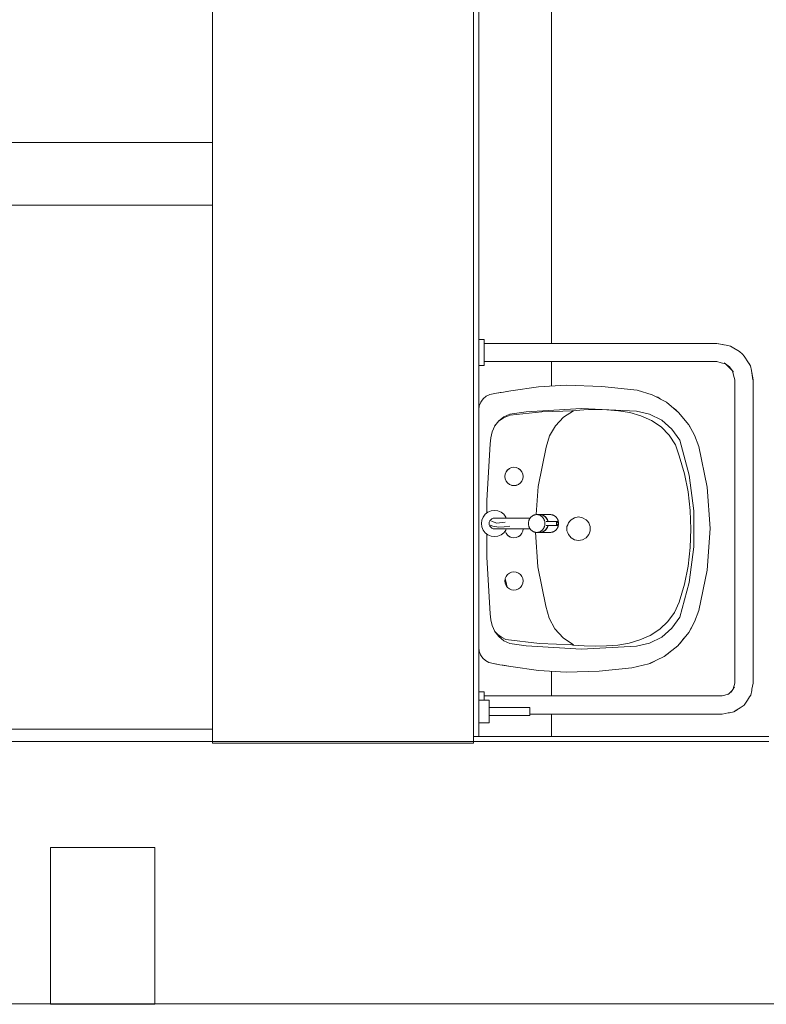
# Model space of a CAD drawing. Header units: millimetres. Extents: x -261 to 187, y -214 to 106.
# Tile 189 of 256: x -195.19 to -193.76, y -158.55 to -156.67. Entities that reach past the tile are written whole.
import ezdxf

# ---------------------------------------------------------------- set-up
doc = ezdxf.new("R2010")
doc.units = ezdxf.units.MM
doc.header["$LTSCALE"] = 0.005
doc.header["$MEASUREMENT"] = 0
for name, color, linetype, lineweight in [('IFC-Elemento terminal-Contorno', 9, 'Continuous', 5), ('IFC-Parede padrão-Contorno', 9, 'Continuous', 5), ('IFC-Parede-Contorno', 9, 'Continuous', 5), ('IFC-Pilar-Contorno', 9, 'Continuous', 5), ('IFC-Viga-Contorno', 9, 'Continuous', 5)]:
    doc.layers.add(name, color=color, linetype=linetype, lineweight=lineweight)

msp = doc.modelspace()

# ---------------------------------------------------------------- linework, layer by layer
at = {"layer": 'IFC-Elemento terminal-Contorno', "lineweight": 5}
for p, q in [((-194.3143, -157.2775), (-194.3043, -157.2775)), ((-194.3043, -157.2783), (-194.3043, -157.2775)), ((-194.3043, -157.2808), (-194.3043, -157.2783)), ((-194.3043, -157.2808), (-194.3043, -157.2783)), ((-194.3043, -157.2848), (-194.3043, -157.2808)), ((-194.3043, -157.29), (-194.3043, -157.2848)), ((-194.3043, -157.285), (-194.0866, -157.285)), ((-194.0866, -157.285), (-193.8589, -157.285)), ((-193.8589, -157.285), (-193.8454, -157.2877)), ((-193.8589, -157.2856), (-193.8411, -157.2883)), ((-194.3043, -157.296), (-194.3043, -157.29)), ((-194.3043, -157.3025), (-194.3043, -157.296)), ((-194.3043, -157.3089), (-194.3043, -157.3025)), ((-193.8411, -157.2883), (-193.8323, -157.2903)), ((-193.8323, -157.2903), (-193.8259, -157.294)), ((-193.8259, -157.294), (-193.8152, -157.3009)), ((-193.8192, -157.2983), (-193.8187, -157.2986)), ((-193.8187, -157.2986), (-193.8183, -157.2989)), ((-193.8152, -157.3009), (-193.8097, -157.3054)), ((-193.8097, -157.3054), (-193.8066, -157.3093)), ((-194.3043, -157.315), (-194.3043, -157.3089)), ((-194.3043, -157.3202), (-194.3043, -157.315)), ((-194.3043, -157.32), (-194.0866, -157.32)), ((-194.3043, -157.3241), (-194.3043, -157.3202)), ((-194.3043, -157.3266), (-194.3043, -157.3241)), ((-194.1143, -157.32), (-194.1136, -157.32)), ((-194.0866, -157.32), (-194.0222, -157.32)), ((-194.0645, -157.32), (-194.0643, -157.32)), ((-194.0644, -157.32), (-194.0643, -157.32)), ((-194.0643, -157.32), (-194.0643, -157.32)), ((-194.0222, -157.32), (-193.8589, -157.32)), ((-193.8589, -157.32), (-193.8506, -157.3222)), ((-193.8506, -157.3222), (-193.842, -157.3245)), ((-193.8449, -157.3225), (-193.8342, -157.3299)), ((-193.8066, -157.3093), (-193.7981, -157.3221)), ((-193.7983, -157.3218), (-193.7976, -157.3227)), ((-193.7981, -157.3221), (-193.7946, -157.3279)), ((-193.7976, -157.3227), (-193.7946, -157.3279)), ((-194.3143, -157.3275), (-194.3043, -157.3275)), ((-194.3043, -157.3275), (-194.3043, -157.3266)), ((-193.8412, -157.3251), (-193.8293, -157.3369)), ((-193.8342, -157.3299), (-193.8269, -157.3404)), ((-193.8289, -157.3375), (-193.8266, -157.3462)), ((-193.7946, -157.3279), (-193.7927, -157.3367)), ((-193.7927, -157.3367), (-193.7899, -157.3546)), ((-193.792, -157.3411), (-193.7893, -157.3546)), ((-193.8266, -157.3462), (-193.8243, -157.3546)), ((-193.8243, -157.6452), (-193.8243, -157.3546)), ((-193.7893, -157.6452), (-193.7893, -157.3546)), ((-194.2929, -157.3832), (-194.2805, -157.3807)), ((-194.2805, -157.3807), (-194.2668, -157.3782)), ((-194.2805, -157.3807), (-194.2731, -157.3793)), ((-194.2731, -157.3793), (-194.2668, -157.3782)), ((-194.2668, -157.3782), (-194.253, -157.3761)), ((-194.2668, -157.3782), (-194.2604, -157.3772)), ((-194.2604, -157.3772), (-194.253, -157.3761)), ((-194.253, -157.3761), (-194.2002, -157.3683)), ((-194.2002, -157.3683), (-194.1469, -157.3651)), ((-194.1469, -157.3651), (-194.079, -157.3677)), ((-194.079, -157.3677), (-194.0115, -157.3746)), ((-194.0115, -157.3746), (-193.9823, -157.3834)), ((-194.3134, -157.4048), (-194.3105, -157.3976)), ((-194.3105, -157.3976), (-194.3059, -157.3913)), ((-194.3086, -157.395), (-194.3083, -157.3942)), ((-194.3083, -157.3942), (-194.3077, -157.3937)), ((-194.3059, -157.3913), (-194.2999, -157.3864)), ((-194.2999, -157.3864), (-194.2929, -157.3832)), ((-193.9823, -157.3834), (-193.9553, -157.3977)), ((-193.976, -157.3867), (-193.9717, -157.3881)), ((-193.9717, -157.3881), (-193.9665, -157.3918)), ((-193.9553, -157.3977), (-193.9318, -157.4172)), ((-194.3143, -157.4125), (-194.3134, -157.4048)), ((-194.3143, -157.4122), (-194.3142, -157.412)), ((-194.2546, -157.4204), (-194.2235, -157.416)), ((-194.2543, -157.4226), (-194.1938, -157.4159)), ((-194.2235, -157.416), (-194.118, -157.4096)), ((-194.1938, -157.4159), (-194.133, -157.4141)), ((-194.1519, -157.4264), (-194.133, -157.4141)), ((-194.1363, -157.4142), (-194.1353, -157.4141)), ((-194.1353, -157.4141), (-194.1134, -157.4124)), ((-194.118, -157.4096), (-194.0126, -157.4148)), ((-194.1134, -157.4124), (-194.0912, -157.4119)), ((-194.0912, -157.4119), (-194.0692, -157.4124)), ((-194.0692, -157.4124), (-194.0471, -157.4141)), ((-194.0471, -157.4141), (-194.0252, -157.4176)), ((-194.0252, -157.4176), (-194.0039, -157.4236)), ((-194.0126, -157.4148), (-193.9873, -157.4206)), ((-193.9425, -157.4083), (-193.9371, -157.412)), ((-193.9371, -157.412), (-193.9352, -157.4143)), ((-193.9318, -157.4172), (-193.9126, -157.4409)), ((-194.2837, -157.4432), (-194.276, -157.4333)), ((-194.2772, -157.4349), (-194.2668, -157.4276)), ((-194.277, -157.4346), (-194.2661, -157.4256)), ((-194.276, -157.4333), (-194.2661, -157.4256)), ((-194.2668, -157.4276), (-194.2543, -157.4226)), ((-194.2661, -157.4256), (-194.2546, -157.4204)), ((-194.1675, -157.4428), (-194.1519, -157.4264)), ((-194.0039, -157.4236), (-193.9838, -157.4327)), ((-193.9873, -157.4206), (-193.9642, -157.4323)), ((-193.9838, -157.4327), (-193.9655, -157.4451)), ((-193.9642, -157.4323), (-193.9446, -157.4494)), ((-194.2916, -157.4658), (-194.2889, -157.4547)), ((-194.2889, -157.4547), (-194.2837, -157.4432)), ((-194.284, -157.4438), (-194.2817, -157.4406)), ((-194.1788, -157.4624), (-194.1675, -157.4428)), ((-193.9655, -157.4451), (-193.95, -157.4609)), ((-193.9446, -157.4494), (-193.9297, -157.4706)), ((-193.9126, -157.4409), (-193.9014, -157.4611)), ((-193.9112, -157.4433), (-193.9104, -157.4444)), ((-193.9104, -157.4444), (-193.9092, -157.447)), ((-194.2927, -157.4772), (-194.2916, -157.4658)), ((-194.1853, -157.484), (-194.1788, -157.4624)), ((-193.95, -157.4609), (-193.9381, -157.4796)), ((-193.9297, -157.4706), (-193.9117, -157.5371)), ((-193.9014, -157.4611), (-193.8934, -157.4828)), ((-194.2988, -157.5856), (-194.2927, -157.4772)), ((-194.2009, -157.5594), (-194.1853, -157.484)), ((-193.9381, -157.4796), (-193.9308, -157.5005)), ((-193.8934, -157.4828), (-193.877, -157.5606)), ((-194.3143, -157.8675), (-194.3143, -157.5013)), ((-193.9308, -157.5005), (-193.9209, -157.5347)), ((-194.264, -157.5354), (-194.2622, -157.5312)), ((-194.2622, -157.5312), (-194.2594, -157.5275)), ((-194.2622, -157.5312), (-194.2594, -157.5276)), ((-194.2596, -157.5278), (-194.2596, -157.5278)), ((-194.2594, -157.5276), (-194.2558, -157.5248)), ((-194.2594, -157.5275), (-194.2558, -157.5248)), ((-194.2558, -157.5248), (-194.2516, -157.523)), ((-194.2558, -157.5248), (-194.2516, -157.523)), ((-194.2516, -157.523), (-194.2471, -157.5224)), ((-194.2516, -157.523), (-194.2471, -157.5224)), ((-194.2471, -157.5224), (-194.2425, -157.523)), ((-194.2471, -157.5224), (-194.2425, -157.523)), ((-194.2425, -157.523), (-194.2383, -157.5248)), ((-194.2425, -157.523), (-194.2383, -157.5248)), ((-194.2383, -157.5248), (-194.2347, -157.5276)), ((-194.2383, -157.5248), (-194.2347, -157.5275)), ((-194.2347, -157.5276), (-194.2319, -157.5312)), ((-194.2319, -157.5312), (-194.2301, -157.5354)), ((-194.2646, -157.54), (-194.264, -157.5354)), ((-194.2646, -157.5399), (-194.264, -157.5354)), ((-194.2646, -157.54), (-194.264, -157.5445)), ((-194.264, -157.5444), (-194.2622, -157.5487)), ((-194.2622, -157.5487), (-194.2594, -157.5523)), ((-194.2347, -157.5523), (-194.2319, -157.5487)), ((-194.2347, -157.5523), (-194.2319, -157.5487)), ((-194.2319, -157.5487), (-194.2301, -157.5444)), ((-194.2301, -157.5354), (-194.2295, -157.5399)), ((-194.2301, -157.5445), (-194.2295, -157.54)), ((-193.9209, -157.5347), (-193.9139, -157.5696)), ((-193.9117, -157.5371), (-193.9026, -157.6055)), ((-194.2594, -157.5523), (-194.2558, -157.5551)), ((-194.2558, -157.5551), (-194.2516, -157.5568)), ((-194.2516, -157.5568), (-194.2471, -157.5574)), ((-194.2516, -157.5569), (-194.2471, -157.5575)), ((-194.2471, -157.5574), (-194.2425, -157.5568)), ((-194.2471, -157.5575), (-194.2425, -157.5569)), ((-194.2425, -157.5569), (-194.2383, -157.5551)), ((-194.2425, -157.5568), (-194.2383, -157.5551)), ((-194.2383, -157.5551), (-194.2347, -157.5523)), ((-194.2383, -157.5551), (-194.2347, -157.5523)), ((-194.2046, -157.613), (-194.2009, -157.5594)), ((-193.9139, -157.5696), (-193.9097, -157.6049)), ((-193.877, -157.5606), (-193.8715, -157.6398)), ((-194.2988, -157.6099), (-194.2988, -157.5856)), ((-194.2968, -157.6083), (-194.2908, -157.6058)), ((-194.2908, -157.6058), (-194.2843, -157.605)), ((-194.2843, -157.605), (-194.2778, -157.6058)), ((-194.2778, -157.6058), (-194.2718, -157.6083)), ((-193.9097, -157.6049), (-193.9083, -157.6405)), ((-193.9026, -157.6744), (-193.9026, -157.6055)), ((-194.3093, -157.63), (-194.3084, -157.6235)), ((-194.3084, -157.6235), (-194.3059, -157.6175)), ((-194.3059, -157.6175), (-194.302, -157.6123)), ((-194.302, -157.6123), (-194.2968, -157.6083)), ((-194.2943, -157.6273), (-194.2932, -157.6248)), ((-194.2932, -157.6248), (-194.2916, -157.6227)), ((-194.2916, -157.6227), (-194.2895, -157.621)), ((-194.2902, -157.6255), (-194.2797, -157.6292)), ((-194.2895, -157.621), (-194.287, -157.62)), ((-194.287, -157.62), (-194.2843, -157.6197)), ((-194.2843, -157.6197), (-194.2803, -157.6197)), ((-194.2803, -157.6197), (-194.2785, -157.6197)), ((-194.2785, -157.6197), (-194.2703, -157.6197)), ((-194.2718, -157.6083), (-194.2666, -157.6123)), ((-194.2703, -157.6197), (-194.2621, -157.6197)), ((-194.2666, -157.6123), (-194.2627, -157.6175)), ((-194.2627, -157.6175), (-194.2618, -157.6197)), ((-194.2621, -157.6197), (-194.2546, -157.6197)), ((-194.2546, -157.6197), (-194.2461, -157.6197)), ((-194.2461, -157.6197), (-194.2418, -157.6197)), ((-194.2418, -157.6197), (-194.2376, -157.6197)), ((-194.2376, -157.6197), (-194.216, -157.6197)), ((-194.2191, -157.6277), (-194.2189, -157.6266)), ((-194.2189, -157.6266), (-194.2187, -157.6256)), ((-194.2187, -157.6256), (-194.2184, -157.6245)), ((-194.2184, -157.6245), (-194.218, -157.6234)), ((-194.218, -157.6234), (-194.2176, -157.6224)), ((-194.2176, -157.6224), (-194.2171, -157.6215)), ((-194.2171, -157.6215), (-194.2166, -157.6205)), ((-194.2166, -157.6205), (-194.216, -157.6196)), ((-194.216, -157.6196), (-194.2153, -157.6187)), ((-194.2153, -157.6187), (-194.2146, -157.6179)), ((-194.2146, -157.6179), (-194.2139, -157.6172)), ((-194.2139, -157.6172), (-194.2131, -157.6165)), ((-194.2131, -157.6165), (-194.2122, -157.6158)), ((-194.2122, -157.6158), (-194.2113, -157.6152)), ((-194.2113, -157.6152), (-194.2104, -157.6147)), ((-194.2104, -157.6147), (-194.2095, -157.6142)), ((-194.2095, -157.6142), (-194.2085, -157.6139)), ((-194.2085, -157.6139), (-194.2075, -157.6135)), ((-194.2075, -157.6135), (-194.2065, -157.6133)), ((-194.2065, -157.6133), (-194.2055, -157.6131)), ((-194.2055, -157.6131), (-194.2045, -157.613)), ((-194.2045, -157.613), (-194.2035, -157.613)), ((-194.2035, -157.613), (-194.2024, -157.613)), ((-194.2035, -157.613), (-194.1976, -157.613)), ((-194.2024, -157.613), (-194.2014, -157.6131)), ((-194.2014, -157.6131), (-194.2004, -157.6133)), ((-194.2004, -157.6133), (-194.1994, -157.6135)), ((-194.1994, -157.6135), (-194.1984, -157.6139)), ((-194.1984, -157.6139), (-194.1974, -157.6142)), ((-194.1976, -157.613), (-194.1966, -157.613)), ((-194.1974, -157.613), (-194.1972, -157.613)), ((-194.1974, -157.6142), (-194.1965, -157.6147)), ((-194.1972, -157.613), (-194.1961, -157.613)), ((-194.1972, -157.613), (-194.1773, -157.613)), ((-194.1966, -157.613), (-194.1956, -157.6131)), ((-194.1965, -157.6147), (-194.1956, -157.6152)), ((-194.1961, -157.613), (-194.1951, -157.6131)), ((-194.1956, -157.6131), (-194.1945, -157.6133)), ((-194.1956, -157.6152), (-194.1947, -157.6158)), ((-194.1951, -157.6131), (-194.1941, -157.6133)), ((-194.1947, -157.6158), (-194.1939, -157.6165)), ((-194.1945, -157.6133), (-194.1935, -157.6135)), ((-194.1941, -157.6133), (-194.1931, -157.6135)), ((-194.1939, -157.6165), (-194.1931, -157.6172)), ((-194.1935, -157.6135), (-194.1925, -157.6139)), ((-194.1931, -157.6135), (-194.1921, -157.6139)), ((-194.1931, -157.6172), (-194.1923, -157.6179)), ((-194.1925, -157.6139), (-194.1916, -157.6142)), ((-194.1923, -157.6179), (-194.1916, -157.6187)), ((-194.1921, -157.6139), (-194.1911, -157.6142)), ((-194.1916, -157.6142), (-194.1906, -157.6147)), ((-194.1916, -157.6187), (-194.191, -157.6196)), ((-194.1911, -157.6142), (-194.1902, -157.6147)), ((-194.191, -157.6196), (-194.1904, -157.6205)), ((-194.1906, -157.6147), (-194.1897, -157.6152)), ((-194.1904, -157.6205), (-194.1898, -157.6215)), ((-194.1902, -157.6147), (-194.1893, -157.6152)), ((-194.1898, -157.6215), (-194.1893, -157.6224)), ((-194.1897, -157.6152), (-194.1889, -157.6158)), ((-194.1893, -157.6152), (-194.1884, -157.6158)), ((-194.1893, -157.6224), (-194.1889, -157.6234)), ((-194.1889, -157.6158), (-194.188, -157.6165)), ((-194.1889, -157.6234), (-194.1885, -157.6245)), ((-194.1885, -157.6245), (-194.1882, -157.6256)), ((-194.1884, -157.6158), (-194.1876, -157.6165)), ((-194.1882, -157.6256), (-194.188, -157.6266)), ((-194.188, -157.6165), (-194.1872, -157.6172)), ((-194.188, -157.6266), (-194.1878, -157.6277)), ((-194.1876, -157.6165), (-194.1868, -157.6172)), ((-194.1872, -157.6172), (-194.1865, -157.6179)), ((-194.1868, -157.6172), (-194.186, -157.6179)), ((-194.1865, -157.6179), (-194.1858, -157.6187)), ((-194.186, -157.6179), (-194.1853, -157.6187)), ((-194.1858, -157.6187), (-194.1851, -157.6196)), ((-194.1853, -157.6187), (-194.1847, -157.6196)), ((-194.1853, -157.626), (-194.1641, -157.626)), ((-194.1851, -157.6196), (-194.1845, -157.6205)), ((-194.1847, -157.6196), (-194.1841, -157.6205)), ((-194.1845, -157.6205), (-194.184, -157.6215)), ((-194.1841, -157.6205), (-194.1835, -157.6215)), ((-194.184, -157.6215), (-194.1835, -157.6224)), ((-194.1835, -157.6215), (-194.183, -157.6224)), ((-194.1835, -157.6224), (-194.1831, -157.6234)), ((-194.1831, -157.6234), (-194.1827, -157.6245)), ((-194.183, -157.6224), (-194.1826, -157.6234)), ((-194.1827, -157.6245), (-194.1824, -157.6256)), ((-194.1826, -157.6234), (-194.1822, -157.6245)), ((-194.1824, -157.6256), (-194.1823, -157.626)), ((-194.1822, -157.6245), (-194.1819, -157.6256)), ((-194.1819, -157.6256), (-194.1818, -157.626)), ((-194.1773, -157.613), (-194.1763, -157.613)), ((-194.1763, -157.613), (-194.1753, -157.6131)), ((-194.1753, -157.6131), (-194.1743, -157.6133)), ((-194.1743, -157.6133), (-194.1733, -157.6135)), ((-194.1733, -157.6135), (-194.1723, -157.6139)), ((-194.1723, -157.6139), (-194.1713, -157.6142)), ((-194.1713, -157.6142), (-194.1704, -157.6147)), ((-194.1704, -157.6147), (-194.1694, -157.6152)), ((-194.1694, -157.6152), (-194.1686, -157.6158)), ((-194.1686, -157.6158), (-194.1677, -157.6165)), ((-194.1677, -157.6165), (-194.1669, -157.6172)), ((-194.1669, -157.6172), (-194.1662, -157.6179)), ((-194.1662, -157.6179), (-194.1655, -157.6187)), ((-194.1655, -157.6187), (-194.1648, -157.6196)), ((-194.1651, -157.6272), (-194.1648, -157.6265)), ((-194.1648, -157.6196), (-194.1642, -157.6205)), ((-194.1648, -157.6265), (-194.1644, -157.6261)), ((-194.1644, -157.6261), (-194.1641, -157.626)), ((-194.1642, -157.6205), (-194.1637, -157.6215)), ((-194.1641, -157.626), (-194.1637, -157.6261)), ((-194.1637, -157.6215), (-194.1632, -157.6224)), ((-194.1637, -157.6261), (-194.1633, -157.6265)), ((-194.1633, -157.6265), (-194.163, -157.6272)), ((-194.1632, -157.6224), (-194.1628, -157.6234)), ((-194.1628, -157.6234), (-194.1624, -157.6245)), ((-194.1624, -157.6245), (-194.1621, -157.6256)), ((-194.1621, -157.6256), (-194.1619, -157.6266)), ((-194.1619, -157.6266), (-194.1617, -157.6277)), ((-194.1429, -157.6286), (-194.1403, -157.6256)), ((-194.1429, -157.6287), (-194.1403, -157.6256)), ((-194.1403, -157.6256), (-194.1378, -157.6227)), ((-194.1378, -157.6227), (-194.1311, -157.6188)), ((-194.1311, -157.6188), (-194.1234, -157.6174)), ((-194.1234, -157.6174), (-194.1158, -157.6188)), ((-194.1158, -157.6188), (-194.109, -157.6227)), ((-194.109, -157.6227), (-194.1065, -157.6257)), ((-194.1065, -157.6257), (-194.1039, -157.6287)), ((-194.1065, -157.6257), (-194.1039, -157.6287)), ((-194.3093, -157.63), (-194.3084, -157.6364)), ((-194.3084, -157.6364), (-194.3059, -157.6424)), ((-194.3059, -157.6424), (-194.302, -157.6476)), ((-194.2946, -157.63), (-194.2943, -157.6273)), ((-194.2946, -157.63), (-194.2943, -157.6326)), ((-194.2943, -157.6326), (-194.2932, -157.6351)), ((-194.2932, -157.6351), (-194.2916, -157.6372)), ((-194.2927, -157.6331), (-194.2877, -157.6353)), ((-194.2916, -157.6372), (-194.2895, -157.6389)), ((-194.2895, -157.6389), (-194.287, -157.6399)), ((-194.2877, -157.6353), (-194.2758, -157.637)), ((-194.287, -157.6399), (-194.2843, -157.6403)), ((-194.2843, -157.6403), (-194.2833, -157.6403)), ((-194.2833, -157.6403), (-194.2823, -157.6403)), ((-194.2823, -157.6403), (-194.2803, -157.6403)), ((-194.2803, -157.6403), (-194.2785, -157.6403)), ((-194.2797, -157.6292), (-194.264, -157.6274)), ((-194.2785, -157.6403), (-194.2621, -157.6403)), ((-194.2758, -157.637), (-194.2658, -157.6363)), ((-194.2666, -157.6476), (-194.2627, -157.6424)), ((-194.2658, -157.6363), (-194.2546, -157.6351)), ((-194.264, -157.6442), (-194.264, -157.6445)), ((-194.264, -157.6445), (-194.2622, -157.6487)), ((-194.2627, -157.6424), (-194.2618, -157.6403)), ((-194.2621, -157.6403), (-194.2546, -157.6403)), ((-194.2546, -157.6403), (-194.2461, -157.6403)), ((-194.2461, -157.6403), (-194.2418, -157.6403)), ((-194.2418, -157.6403), (-194.2376, -157.6403)), ((-194.2376, -157.6403), (-194.216, -157.6403)), ((-194.2319, -157.6487), (-194.2301, -157.6445)), ((-194.2319, -157.6487), (-194.2301, -157.6445)), ((-194.2301, -157.6445), (-194.2296, -157.6403)), ((-194.2192, -157.6288), (-194.2191, -157.6277)), ((-194.2192, -157.63), (-194.2192, -157.6288)), ((-194.2192, -157.63), (-194.2192, -157.6311)), ((-194.2192, -157.6311), (-194.2191, -157.6322)), ((-194.2191, -157.6322), (-194.2189, -157.6333)), ((-194.2189, -157.6333), (-194.2187, -157.6344)), ((-194.2187, -157.6344), (-194.2184, -157.6354)), ((-194.2184, -157.6354), (-194.218, -157.6365)), ((-194.218, -157.6365), (-194.2176, -157.6375)), ((-194.2176, -157.6375), (-194.2171, -157.6385)), ((-194.2171, -157.6385), (-194.2166, -157.6394)), ((-194.2166, -157.6394), (-194.216, -157.6403)), ((-194.216, -157.6403), (-194.2153, -157.6412)), ((-194.2153, -157.6412), (-194.2146, -157.642)), ((-194.2146, -157.642), (-194.2139, -157.6427)), ((-194.2139, -157.6427), (-194.2131, -157.6434)), ((-194.2131, -157.6434), (-194.2122, -157.6441)), ((-194.2122, -157.6441), (-194.2113, -157.6447)), ((-194.2113, -157.6447), (-194.2104, -157.6452)), ((-194.2104, -157.6452), (-194.2095, -157.6457)), ((-194.1974, -157.6457), (-194.1965, -157.6452)), ((-194.1965, -157.6452), (-194.1956, -157.6447)), ((-194.1956, -157.6447), (-194.1947, -157.6441)), ((-194.1947, -157.6441), (-194.1939, -157.6434)), ((-194.1939, -157.6434), (-194.1931, -157.6427)), ((-194.1931, -157.6427), (-194.1923, -157.642)), ((-194.1923, -157.642), (-194.1916, -157.6412)), ((-194.1916, -157.6412), (-194.191, -157.6403)), ((-194.1916, -157.6457), (-194.1906, -157.6452)), ((-194.1911, -157.6457), (-194.1902, -157.6452)), ((-194.191, -157.6403), (-194.1904, -157.6394)), ((-194.1906, -157.6452), (-194.1897, -157.6447)), ((-194.1904, -157.6394), (-194.1898, -157.6385)), ((-194.1902, -157.6452), (-194.1893, -157.6447)), ((-194.1898, -157.6385), (-194.1893, -157.6375)), ((-194.1897, -157.6447), (-194.1889, -157.6441)), ((-194.1893, -157.6375), (-194.1889, -157.6365)), ((-194.1893, -157.6447), (-194.1884, -157.6441)), ((-194.1889, -157.6365), (-194.1885, -157.6354)), ((-194.1889, -157.6441), (-194.188, -157.6434)), ((-194.1885, -157.6354), (-194.1882, -157.6344)), ((-194.1884, -157.6441), (-194.1876, -157.6434)), ((-194.1882, -157.6344), (-194.188, -157.6333)), ((-194.188, -157.6333), (-194.1878, -157.6322)), ((-194.188, -157.6434), (-194.1872, -157.6427)), ((-194.1878, -157.6277), (-194.1877, -157.6288)), ((-194.1878, -157.6322), (-194.1877, -157.6311)), ((-194.1877, -157.6288), (-194.1877, -157.63)), ((-194.1877, -157.6311), (-194.1877, -157.63)), ((-194.1876, -157.6434), (-194.1868, -157.6427)), ((-194.1872, -157.6427), (-194.1865, -157.642)), ((-194.1868, -157.6427), (-194.186, -157.642)), ((-194.1865, -157.642), (-194.1858, -157.6412)), ((-194.186, -157.642), (-194.1853, -157.6412)), ((-194.1858, -157.6412), (-194.1851, -157.6403)), ((-194.1853, -157.6339), (-194.1641, -157.6339)), ((-194.1853, -157.6412), (-194.1847, -157.6403)), ((-194.1851, -157.6403), (-194.1845, -157.6394)), ((-194.1847, -157.6403), (-194.1841, -157.6394)), ((-194.1845, -157.6394), (-194.184, -157.6385)), ((-194.1841, -157.6394), (-194.1835, -157.6385)), ((-194.184, -157.6385), (-194.1835, -157.6375)), ((-194.1835, -157.6375), (-194.1831, -157.6365)), ((-194.1835, -157.6385), (-194.183, -157.6375)), ((-194.1831, -157.6365), (-194.1827, -157.6354)), ((-194.183, -157.6375), (-194.1826, -157.6365)), ((-194.1827, -157.6354), (-194.1824, -157.6344)), ((-194.1826, -157.6365), (-194.1822, -157.6354)), ((-194.1824, -157.6344), (-194.1823, -157.6339)), ((-194.1822, -157.6354), (-194.1819, -157.6344)), ((-194.1819, -157.6344), (-194.1818, -157.6339)), ((-194.1713, -157.6457), (-194.1704, -157.6452)), ((-194.1704, -157.6452), (-194.1694, -157.6447)), ((-194.1694, -157.6447), (-194.1686, -157.6441)), ((-194.1686, -157.6441), (-194.1677, -157.6434)), ((-194.1677, -157.6434), (-194.1669, -157.6427)), ((-194.1669, -157.6427), (-194.1662, -157.642)), ((-194.1662, -157.642), (-194.1655, -157.6412)), ((-194.1655, -157.6289), (-194.1653, -157.628)), ((-194.1655, -157.63), (-194.1655, -157.6289)), ((-194.1655, -157.63), (-194.1655, -157.631)), ((-194.1655, -157.631), (-194.1653, -157.6319)), ((-194.1655, -157.6412), (-194.1648, -157.6403)), ((-194.1653, -157.628), (-194.1651, -157.6272)), ((-194.1653, -157.6319), (-194.1651, -157.6327)), ((-194.1651, -157.6327), (-194.1648, -157.6334)), ((-194.1648, -157.6334), (-194.1644, -157.6338)), ((-194.1648, -157.6403), (-194.1642, -157.6394)), ((-194.1644, -157.6338), (-194.1641, -157.6339)), ((-194.1642, -157.6394), (-194.1637, -157.6385)), ((-194.1641, -157.6339), (-194.1637, -157.6338)), ((-194.1637, -157.6338), (-194.1633, -157.6334)), ((-194.1637, -157.6385), (-194.1632, -157.6375)), ((-194.1633, -157.6334), (-194.163, -157.6327)), ((-194.1632, -157.6375), (-194.1628, -157.6365)), ((-194.163, -157.6272), (-194.1628, -157.628)), ((-194.163, -157.6327), (-194.1628, -157.6319)), ((-194.1628, -157.628), (-194.1626, -157.6289)), ((-194.1628, -157.6319), (-194.1626, -157.631)), ((-194.1628, -157.6365), (-194.1624, -157.6354)), ((-194.1626, -157.6289), (-194.1626, -157.63)), ((-194.1626, -157.631), (-194.1626, -157.63)), ((-194.1624, -157.6354), (-194.1621, -157.6344)), ((-194.1621, -157.6344), (-194.1619, -157.6333)), ((-194.1619, -157.6333), (-194.1617, -157.6322)), ((-194.1617, -157.6277), (-194.1616, -157.6288)), ((-194.1617, -157.6322), (-194.1616, -157.6311)), ((-194.1616, -157.6288), (-194.1616, -157.63)), ((-194.1616, -157.6311), (-194.1616, -157.63)), ((-194.1456, -157.636), (-194.1442, -157.6323)), ((-194.1456, -157.64), (-194.1456, -157.636)), ((-194.1456, -157.6439), (-194.1456, -157.64)), ((-194.1456, -157.6439), (-194.1442, -157.6476)), ((-194.1442, -157.6323), (-194.1429, -157.6286)), ((-194.1039, -157.6287), (-194.1026, -157.6323)), ((-194.1026, -157.6323), (-194.1013, -157.636)), ((-194.1026, -157.6476), (-194.1012, -157.6439)), ((-194.1013, -157.636), (-194.1012, -157.6399)), ((-194.1012, -157.6439), (-194.1012, -157.6399)), ((-193.9097, -157.676), (-193.9083, -157.6405)), ((-193.877, -157.7191), (-193.8715, -157.6398)), ((-193.8243, -157.6467), (-193.8243, -157.6452)), ((-193.7893, -157.9358), (-193.7893, -157.6452)), ((-194.302, -157.6476), (-194.2968, -157.6516)), ((-194.2988, -157.6943), (-194.2988, -157.65)), ((-194.2968, -157.6516), (-194.2908, -157.6541)), ((-194.2908, -157.6541), (-194.2843, -157.6549)), ((-194.2843, -157.6549), (-194.2778, -157.6541)), ((-194.2778, -157.6541), (-194.2718, -157.6516)), ((-194.2718, -157.6516), (-194.2666, -157.6476)), ((-194.2622, -157.6487), (-194.2594, -157.6524)), ((-194.2594, -157.6523), (-194.2558, -157.6551)), ((-194.2594, -157.6524), (-194.2558, -157.6552)), ((-194.2558, -157.6551), (-194.2516, -157.6569)), ((-194.2558, -157.6552), (-194.2516, -157.6569)), ((-194.2516, -157.6569), (-194.2471, -157.6575)), ((-194.2516, -157.6569), (-194.2471, -157.6575)), ((-194.2471, -157.6575), (-194.2425, -157.6569)), ((-194.2471, -157.6575), (-194.2425, -157.6569)), ((-194.2425, -157.6569), (-194.2383, -157.6551)), ((-194.2383, -157.6551), (-194.2347, -157.6523)), ((-194.2383, -157.6552), (-194.2347, -157.6524)), ((-194.2347, -157.6524), (-194.2319, -157.6487)), ((-194.2347, -157.6523), (-194.2319, -157.6487)), ((-194.2095, -157.6457), (-194.2085, -157.646)), ((-194.2085, -157.646), (-194.2075, -157.6464)), ((-194.2075, -157.6464), (-194.2065, -157.6466)), ((-194.2065, -157.6466), (-194.2055, -157.6468)), ((-194.2055, -157.6468), (-194.2045, -157.6469)), ((-194.2055, -157.6468), (-194.2012, -157.713)), ((-194.2045, -157.6469), (-194.2035, -157.647)), ((-194.2035, -157.647), (-194.2024, -157.6469)), ((-194.2035, -157.647), (-194.1976, -157.647)), ((-194.2024, -157.6469), (-194.2014, -157.6468)), ((-194.2014, -157.6468), (-194.2004, -157.6466)), ((-194.2004, -157.6466), (-194.1994, -157.6464)), ((-194.1994, -157.6464), (-194.1984, -157.646)), ((-194.1984, -157.646), (-194.1974, -157.6457)), ((-194.1976, -157.647), (-194.1966, -157.6469)), ((-194.1974, -157.6469), (-194.1972, -157.647)), ((-194.1972, -157.647), (-194.1961, -157.6469)), ((-194.1972, -157.647), (-194.1773, -157.647)), ((-194.1966, -157.6469), (-194.1956, -157.6468)), ((-194.1961, -157.6469), (-194.1951, -157.6468)), ((-194.1956, -157.6468), (-194.1945, -157.6466)), ((-194.1951, -157.6468), (-194.1941, -157.6466)), ((-194.1945, -157.6466), (-194.1935, -157.6464)), ((-194.1941, -157.6466), (-194.1931, -157.6464)), ((-194.1935, -157.6464), (-194.1925, -157.646)), ((-194.1931, -157.6464), (-194.1921, -157.646)), ((-194.1925, -157.646), (-194.1916, -157.6457)), ((-194.1921, -157.646), (-194.1911, -157.6457)), ((-194.1773, -157.647), (-194.1763, -157.6469)), ((-194.1763, -157.6469), (-194.1753, -157.6468)), ((-194.1753, -157.6468), (-194.1743, -157.6466)), ((-194.1743, -157.6466), (-194.1733, -157.6464)), ((-194.1733, -157.6464), (-194.1723, -157.646)), ((-194.1723, -157.646), (-194.1713, -157.6457)), ((-194.1442, -157.6476), (-194.1429, -157.6513)), ((-194.1429, -157.6513), (-194.1378, -157.6572)), ((-194.1378, -157.6572), (-194.1311, -157.6611)), ((-194.1311, -157.6611), (-194.1234, -157.6625)), ((-194.1234, -157.6625), (-194.1158, -157.6611)), ((-194.1158, -157.6611), (-194.109, -157.6572)), ((-194.109, -157.6572), (-194.1065, -157.6542)), ((-194.1065, -157.6542), (-194.1039, -157.6512)), ((-194.1065, -157.6542), (-194.1039, -157.6512)), ((-194.1039, -157.6512), (-194.1026, -157.6476)), ((-193.8243, -157.9358), (-193.8243, -157.6467)), ((-193.9139, -157.7114), (-193.9097, -157.676)), ((-193.9117, -157.7428), (-193.9026, -157.6744)), ((-194.2988, -157.6943), (-194.2927, -157.8027)), ((-194.2012, -157.713), (-194.1859, -157.7884)), ((-193.9209, -157.7463), (-193.9139, -157.7114)), ((-193.8934, -157.7968), (-193.877, -157.7191)), ((-194.2646, -157.7401), (-194.264, -157.7355)), ((-194.264, -157.7355), (-194.2622, -157.7312)), ((-194.2638, -157.7352), (-194.2616, -157.7463)), ((-194.2622, -157.7312), (-194.2594, -157.7276)), ((-194.2594, -157.7276), (-194.2558, -157.7248)), ((-194.2594, -157.7277), (-194.2558, -157.7249)), ((-194.2558, -157.7249), (-194.2516, -157.7231)), ((-194.2558, -157.7248), (-194.2516, -157.7231)), ((-194.2516, -157.7231), (-194.2471, -157.7225)), ((-194.2471, -157.7225), (-194.2425, -157.7231)), ((-194.2471, -157.7225), (-194.2425, -157.7231)), ((-194.2425, -157.7231), (-194.2383, -157.7249)), ((-194.2425, -157.7231), (-194.2383, -157.7248)), ((-194.2383, -157.7248), (-194.2347, -157.7276)), ((-194.2347, -157.7276), (-194.2319, -157.7312)), ((-194.2347, -157.7277), (-194.2319, -157.7313)), ((-194.2319, -157.7312), (-194.2301, -157.7355)), ((-194.2301, -157.7355), (-194.2295, -157.74)), ((-194.2646, -157.74), (-194.264, -157.7445)), ((-194.264, -157.7445), (-194.2622, -157.7488)), ((-194.2622, -157.7488), (-194.2594, -157.7524)), ((-194.2616, -157.7463), (-194.2601, -157.7516)), ((-194.2594, -157.7524), (-194.2558, -157.7552)), ((-194.2594, -157.7524), (-194.2558, -157.7552)), ((-194.2558, -157.7552), (-194.2516, -157.7569)), ((-194.2558, -157.7552), (-194.2516, -157.7569)), ((-194.2516, -157.7569), (-194.2471, -157.7575)), ((-194.2516, -157.7569), (-194.2471, -157.7575)), ((-194.2471, -157.7575), (-194.2425, -157.7569)), ((-194.2471, -157.7575), (-194.2425, -157.7569)), ((-194.2425, -157.7569), (-194.2383, -157.7552)), ((-194.2425, -157.7569), (-194.2383, -157.7552)), ((-194.2383, -157.7552), (-194.2347, -157.7524)), ((-194.2347, -157.7524), (-194.2319, -157.7488)), ((-194.2319, -157.7488), (-194.2301, -157.7445)), ((-194.2301, -157.7445), (-194.2295, -157.74)), ((-193.9308, -157.7805), (-193.9209, -157.7463)), ((-193.9297, -157.8093), (-193.9117, -157.7428)), ((-194.1859, -157.7884), (-194.1799, -157.8111)), ((-193.9397, -157.8001), (-193.9308, -157.7805)), ((-194.2927, -157.8027), (-194.2916, -157.8141)), ((-194.2916, -157.8141), (-194.2889, -157.8252)), ((-194.1799, -157.8111), (-194.1686, -157.8318)), ((-193.9523, -157.8177), (-193.9397, -157.8001)), ((-193.9446, -157.8306), (-193.9297, -157.8093)), ((-193.9014, -157.8185), (-193.8934, -157.7968)), ((-194.2889, -157.8252), (-194.2837, -157.8367)), ((-194.1686, -157.8318), (-194.1527, -157.8491)), ((-193.9863, -157.8443), (-193.9681, -157.8325)), ((-193.9681, -157.8325), (-193.9523, -157.8177)), ((-193.9642, -157.8476), (-193.9446, -157.8306)), ((-193.9126, -157.8387), (-193.9014, -157.8185)), ((-193.9092, -157.8325), (-193.9071, -157.8297)), ((-193.9071, -157.8297), (-193.9055, -157.826)), ((-194.2841, -157.8359), (-194.2781, -157.8422)), ((-194.284, -157.8361), (-194.276, -157.8466)), ((-194.2837, -157.8367), (-194.276, -157.8466)), ((-194.2781, -157.8422), (-194.2708, -157.8478)), ((-194.276, -157.8466), (-194.2661, -157.8543)), ((-194.2708, -157.8478), (-194.2628, -157.8522)), ((-194.2628, -157.8522), (-194.1981, -157.8599)), ((-194.1527, -157.8491), (-194.133, -157.862)), ((-194.006, -157.853), (-193.9863, -157.8443)), ((-193.9873, -157.8593), (-193.9642, -157.8476)), ((-193.9335, -157.8642), (-193.9126, -157.8387)), ((-193.928, -157.8585), (-193.9216, -157.8498)), ((-194.3143, -157.8675), (-194.3135, -157.8747)), ((-194.3143, -157.8686), (-194.3143, -157.8676)), ((-194.3143, -157.8686), (-194.3143, -157.8676)), ((-194.3143, -157.8686), (-194.3141, -157.8691)), ((-194.2661, -157.8543), (-194.2546, -157.8595)), ((-194.2546, -157.8595), (-194.2235, -157.8639)), ((-194.2235, -157.8639), (-194.118, -157.8703)), ((-194.1981, -157.8599), (-194.133, -157.862)), ((-194.1388, -157.8618), (-194.1343, -157.8626)), ((-194.1343, -157.8626), (-194.1128, -157.8644)), ((-194.118, -157.8703), (-194.0126, -157.8651)), ((-194.118, -157.8703), (-194.0126, -157.8651)), ((-194.1128, -157.8644), (-194.0913, -157.865)), ((-194.0913, -157.865), (-194.0698, -157.8644)), ((-194.0698, -157.8644), (-194.0483, -157.8626)), ((-194.0483, -157.8626), (-194.0268, -157.8589)), ((-194.0268, -157.8589), (-194.006, -157.853)), ((-194.0126, -157.8651), (-193.9873, -157.8593)), ((-194.0126, -157.8651), (-193.9873, -157.8593)), ((-193.9594, -157.8845), (-193.9335, -157.8642)), ((-193.9308, -157.8609), (-193.928, -157.8585)), ((-194.3135, -157.8747), (-194.3109, -157.8816)), ((-194.3109, -157.8816), (-194.3068, -157.8876)), ((-194.309, -157.8844), (-194.3087, -157.8852)), ((-194.3087, -157.8852), (-194.3082, -157.8856)), ((-194.3068, -157.8876), (-194.3014, -157.8925)), ((-193.989, -157.8989), (-193.9594, -157.8845)), ((-193.9572, -157.8828), (-193.9549, -157.8817)), ((-193.9549, -157.8817), (-193.9465, -157.8744)), ((-194.3014, -157.8925), (-194.295, -157.896)), ((-194.295, -157.896), (-194.2741, -157.9005)), ((-194.295, -157.896), (-194.2805, -157.8991)), ((-194.2805, -157.8991), (-194.2741, -157.9005)), ((-194.2741, -157.9005), (-194.253, -157.9038)), ((-194.2741, -157.9005), (-194.2676, -157.9015)), ((-194.2676, -157.9015), (-194.253, -157.9038)), ((-194.253, -157.9038), (-194.2002, -157.9116)), ((-194.0838, -157.9126), (-194.0211, -157.9065)), ((-194.0211, -157.9065), (-193.989, -157.8989)), ((-193.9878, -157.8983), (-193.9866, -157.898)), ((-193.9866, -157.898), (-193.9775, -157.8933)), ((-194.2002, -157.9116), (-194.1469, -157.9148)), ((-194.1469, -157.9148), (-194.0838, -157.9126)), ((-193.831, -157.9532), (-193.8252, -157.943)), ((-193.8272, -157.9466), (-193.8243, -157.9358)), ((-193.792, -157.9499), (-193.7916, -157.9471)), ((-193.7916, -157.9471), (-193.7893, -157.9358)), ((-194.3143, -157.9522), (-194.3043, -157.9522)), ((-194.3043, -157.9531), (-194.3043, -157.9522)), ((-194.3043, -157.9556), (-194.3043, -157.9531)), ((-194.3043, -157.9595), (-194.3043, -157.9556)), ((-194.3043, -157.9647), (-194.3043, -157.9595)), ((-194.3043, -157.9597), (-194.1143, -157.9597)), ((-194.3043, -157.9599), (-194.1406, -157.9599)), ((-194.3043, -157.9679), (-194.3043, -157.9647)), ((-194.1406, -157.9599), (-194.0814, -157.9599)), ((-194.1143, -157.9597), (-194.1019, -157.9598)), ((-194.1019, -157.9598), (-194.0886, -157.9598)), ((-194.0886, -157.9598), (-194.0759, -157.9597)), ((-194.0814, -157.9599), (-193.8485, -157.9599)), ((-194.0759, -157.9597), (-194.0708, -157.9597)), ((-194.0708, -157.9597), (-194.0679, -157.9598)), ((-194.0679, -157.9598), (-194.0643, -157.9597)), ((-194.066, -157.9599), (-194.0643, -157.9597)), ((-194.0643, -157.9597), (-194.0627, -157.9599)), ((-193.8485, -157.9599), (-193.8364, -157.9567)), ((-193.8377, -157.957), (-193.8355, -157.9558)), ((-193.8364, -157.9567), (-193.8285, -157.9488)), ((-193.8003, -157.968), (-193.7959, -157.9616)), ((-193.7959, -157.9616), (-193.7938, -157.9584)), ((-193.7938, -157.9584), (-193.792, -157.9499)), ((-194.3143, -157.9679), (-194.2943, -157.9679)), ((-194.2943, -157.9712), (-194.2943, -157.9679)), ((-194.2943, -157.9757), (-194.2943, -157.9712)), ((-194.2943, -157.981), (-194.2943, -157.9757)), ((-194.2943, -157.9869), (-194.2943, -157.981)), ((-194.2943, -157.9824), (-194.2811, -157.9824)), ((-194.2943, -157.9974), (-194.2943, -157.9824)), ((-194.2819, -157.9824), (-194.2694, -157.9824)), ((-194.2811, -157.9824), (-194.2667, -157.9824)), ((-194.2694, -157.9824), (-194.2575, -157.9824)), ((-194.2667, -157.9824), (-194.2519, -157.9824)), ((-194.2575, -157.9824), (-194.2465, -157.9824)), ((-194.2519, -157.9824), (-194.2375, -157.9824)), ((-194.2375, -157.9824), (-194.2243, -157.9824)), ((-194.2243, -157.9824), (-194.2231, -157.9824)), ((-194.2231, -157.9824), (-194.2219, -157.9824)), ((-194.2219, -157.9824), (-194.2206, -157.9824)), ((-194.2206, -157.9824), (-194.2193, -157.9824)), ((-194.2193, -157.9824), (-194.2182, -157.9824)), ((-194.2182, -157.9824), (-194.2174, -157.9824)), ((-194.2174, -157.9824), (-194.2168, -157.9824)), ((-194.2168, -157.9824), (-194.2165, -157.9824)), ((-194.2165, -157.9974), (-194.2165, -157.9824)), ((-193.8238, -157.9887), (-193.8142, -157.9831)), ((-193.8222, -157.988), (-193.8142, -157.9831)), ((-193.8142, -157.9831), (-193.8067, -157.9776)), ((-193.8067, -157.9776), (-193.8003, -157.968)), ((-194.2943, -157.993), (-194.2943, -157.9869)), ((-194.2943, -157.9989), (-194.2943, -157.993)), ((-194.2943, -157.9974), (-194.2811, -157.9974)), ((-194.2943, -158.0042), (-194.2943, -157.9989)), ((-194.2811, -157.9974), (-194.2667, -157.9974)), ((-194.2667, -157.9974), (-194.2519, -157.9974)), ((-194.2519, -157.9974), (-194.2375, -157.9974)), ((-194.2375, -157.9974), (-194.2243, -157.9974)), ((-194.2243, -157.9974), (-194.2231, -157.9974)), ((-194.2231, -157.9974), (-194.2219, -157.9974)), ((-194.2219, -157.9974), (-194.2206, -157.9974)), ((-194.2206, -157.9974), (-194.2193, -157.9974)), ((-194.2193, -157.9974), (-194.2182, -157.9974)), ((-194.2182, -157.9974), (-194.2174, -157.9974)), ((-194.2174, -157.9974), (-194.2168, -157.9974)), ((-194.2168, -157.9974), (-194.2165, -157.9974)), ((-194.2165, -157.9949), (-194.1406, -157.9949)), ((-194.1406, -157.9949), (-194.0814, -157.9949)), ((-194.0814, -157.9949), (-193.8485, -157.9949)), ((-193.8485, -157.9949), (-193.8372, -157.9927)), ((-193.8372, -157.9927), (-193.8344, -157.9923)), ((-193.8344, -157.9923), (-193.8259, -157.9904)), ((-193.8259, -157.9904), (-193.82, -157.9865)), ((-194.3143, -158.0119), (-194.2943, -158.0119)), ((-194.2943, -158.0086), (-194.2943, -158.0042)), ((-194.2943, -158.0119), (-194.2943, -158.0086))]:
    msp.add_line(p, q, dxfattribs=at)
at = {"layer": 'IFC-Parede padrão-Contorno', "lineweight": 5}
for p, q in [((-194.3243, -157.5013), (-194.3243, -156.0351)), ((-194.3143, -157.6053), (-194.3143, -156.0351)), ((-196.4761, -156.9004), (-194.932, -156.9004)), ((-194.932, -156.9004), (-194.8243, -156.9004)), ((-196.4761, -157.0204), (-194.932, -157.0204)), ((-194.932, -157.0204), (-194.8243, -157.0204)), ((-194.3243, -158.0375), (-194.3243, -157.6053)), ((-194.3143, -158.0375), (-194.3143, -157.6053)), ((-194.3243, -158.0375), (-193.887, -158.0375)), ((-193.887, -158.0375), (-193.7593, -158.0375)), ((-194.3243, -158.0475), (-193.887, -158.0475)), ((-193.887, -158.0475), (-193.7593, -158.0475))]:
    msp.add_line(p, q, dxfattribs=at)
at = {"layer": 'IFC-Parede-Contorno', "lineweight": 5}
for p, q in [((-194.8243, -157.6693), (-194.8243, -156.0451)), ((-194.3243, -157.6693), (-194.3243, -157.5013)), ((-194.8243, -157.7281), (-194.8243, -157.6693)), ((-194.8243, -157.8692), (-194.8243, -157.7281)), ((-194.8243, -157.87), (-194.8243, -157.8692)), ((-194.8243, -157.9822), (-194.8243, -157.87)), ((-194.8243, -158.0506), (-194.8243, -157.9822)), ((-194.3243, -158.0506), (-194.3243, -157.9822)), ((-203.5365, -158.0235), (-194.9381, -158.0235)), ((-194.9381, -158.0235), (-194.8439, -158.0235)), ((-194.8439, -158.0235), (-194.8243, -158.0235)), ((-199.446, -158.0475), (-194.8243, -158.0475)), ((-194.8701, -158.0475), (-194.4628, -158.0475)), ((-194.8243, -158.0506), (-194.7748, -158.0506)), ((-194.7748, -158.0506), (-194.3699, -158.0506)), ((-194.4628, -158.0475), (-194.1948, -158.0475)), ((-194.3699, -158.0506), (-194.3243, -158.0506)), ((-193.8975, -158.0475), (-193.7688, -158.0475)), ((-195.3729, -158.5499), (-193.8491, -158.5499)), ((-193.8491, -158.5499), (-193.836, -158.5499)), ((-193.836, -158.5499), (-193.7593, -158.5499))]:
    msp.add_line(p, q, dxfattribs=at)
at = {"layer": 'IFC-Pilar-Contorno', "lineweight": 5}
for p, q in [((-195.1343, -158.322), (-195.1343, -158.2506)), ((-195.1343, -158.2506), (-195.0799, -158.2506)), ((-195.0799, -158.2506), (-194.9819, -158.2506)), ((-194.9819, -158.2506), (-194.9343, -158.2506)), ((-194.9343, -158.3976), (-194.9343, -158.2506)), ((-195.1343, -158.469), (-195.1343, -158.322)), ((-194.9343, -158.4791), (-194.9343, -158.3976)), ((-195.1343, -158.5506), (-195.1343, -158.469)), ((-194.9343, -158.5506), (-194.9343, -158.4791)), ((-195.1343, -158.5506), (-195.0866, -158.5506)), ((-195.0866, -158.5506), (-194.9886, -158.5506)), ((-194.9886, -158.5506), (-194.9343, -158.5506))]:
    msp.add_line(p, q, dxfattribs=at)
at = {"layer": 'IFC-Viga-Contorno', "lineweight": 5}
for p, q in [((-194.1753, -157.285), (-194.1753, -156.0351)), ((-194.1753, -157.3668), (-194.1753, -157.32)), ((-194.1753, -157.9597), (-194.1753, -157.9131)), ((-194.1753, -158.0375), (-194.1753, -157.9949)), ((-200.4352, -158.5499), (-195.1343, -158.5499)), ((-194.9343, -158.5499), (-194.9343, -158.5499)), ((-194.9343, -158.5499), (-192.4645, -158.5499))]:
    msp.add_line(p, q, dxfattribs=at)

doc.saveas('drawing.dxf')
